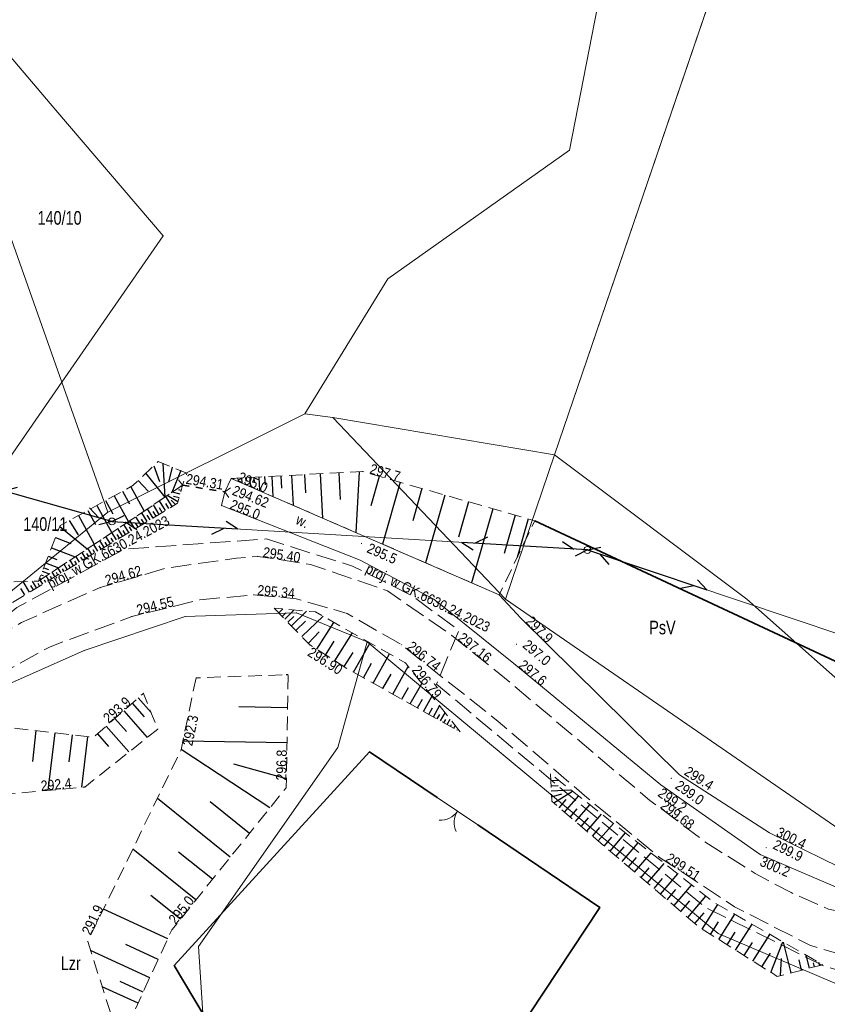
# Model space of a CAD drawing. Header units: metres. Extents: x 7423100 to 7429434, y 5527887 to 5533362.
# Tile 27 of 40: x 7427234 to 7427293, y 5531649 to 5531722. Entities that reach past the tile are written whole.
import ezdxf
from ezdxf.enums import TextEntityAlignment as Align

# ---------------------------------------------------------------- set-up
doc = ezdxf.new("R2010")
doc.units = ezdxf.units.M
doc.header["$MEASUREMENT"] = 0
for name, pattern in [('1.0_0.5', [1.5, 1, -0.5]), ('1.5_0.5', [2, 1.5, -0.5]), ('219-500', [0]), ('otkz_500', [1, 0.5, -0.5]), ('otob_500', [0]), ('sutp_500', [0])]:
    doc.linetypes.add(name, pattern=pattern)
doc.layers.get('0').update_dxf_attribs({"color": 2, "linetype": 'CONTINUOUS', "lineweight": 5})
for name, color, linetype in [('000 Inne (niezydentyfikowane)', 7, 'CONTINUOUS'), ('203-punkt graniczny', 7, 'CONTINUOUS'), ('209-oznaczenie konturu klasyfikacyjnego', 7, 'CONTINUOUS'), ('210-oznaczenie konturu użytku gruntowego', 7, 'CONTINUOUS'), ('211-numer działki ewidencyjnej', 7, 'CONTINUOUS'), ('217-kontur klasyfikacyjny', 7, 'CONTINUOUS'), ('218-kontur użytku gruntowego', 7, 'CONTINUOUS'), ('219-działka ewidencyjna', 7, 'CONTINUOUS'), ('brama', 7, 'CONTINUOUS'), ('jezdnia', 7, 'CONTINUOUS'), ('ogrodzenie trwałe', 7, 'CONTINUOUS'), ('pikieta naturalna', 7, 'CONTINUOUS'), ('pikieta naturalna-Atr2', 7, 'CONTINUOUS'), ('pikieta sztuczna', 7, 'CONTINUOUS'), ('pikieta sztuczna-Atr2', 7, 'CONTINUOUS'), ('przepust', 7, 'CONTINUOUS'), ('przewód telekomunikacyjny napowietrzny', 7, 'CONTINUOUS'), ('przewód wodociągowy - ob. projektowany', 7, 'CONTINUOUS'), ('przewód wodociągowy - ob. projektowany-Atr1', 7, 'CONTINUOUS'), ('rów przydrożny (poligon)', 7, 'CONTINUOUS'), ('rów przydrożny (poligon)-Atr17', 7, 'CONTINUOUS'), ('skarpa nieumocniona', 7, 'CONTINUOUS'), ('słup przewodów napowietrznych', 7, 'CONTINUOUS')]:
    doc.layers.add(name, color=color, linetype=linetype)
doc.styles.get("Standard").update_dxf_attribs({"font": 'Working1250.shx', "width": 0.75})
doc.linetypes.add('902-500', pattern='A,3.75,0,[1,ksztalty.shx,S=0.5,R=0,X=0,Y=0],3.75', length=7.5)

# ---------------------------------------------------------------- blocks, each defined once
blk = doc.blocks.new('203')
at = {"linetype": 'Continuous', "lineweight": 0}
h = blk.add_hatch(color=0, dxfattribs=at)
edge = h.paths.add_edge_path()
edge.add_arc((0, 0), 0.045, 0, 360)
blk = doc.blocks.new('PW01')
at = {"linetype": 'Continuous', "lineweight": 13}
h = blk.add_hatch(color=0, dxfattribs=at)
edge = h.paths.add_edge_path()
edge.add_arc((0, 0), 0.045, 0, 360)
blk = doc.blocks.new('US15')
at = {"color": 0, "linetype": 'Continuous', "lineweight": 13}
blk.add_circle((0, 0), 0.25, dxfattribs=at)
blk = doc.blocks.new('IB05')
at = {"color": 0, "linetype": 'Continuous', "lineweight": 13}
for q in [(0.354, 0.354), (0.354, -0.354)]:
    blk.add_line((0, 0), q, dxfattribs=at)
blk = doc.blocks.new('OK02')
at = {"color": 0, "linetype": 'Continuous', "lineweight": 0}
for centre, start, end in [((-1.5, 0), 0, 60), ((1.5, 0), 120, 180)]:
    blk.add_arc(centre, 1.5, start, end, dxfattribs=at)
blk = doc.blocks.new('SUTP')
at = {"color": 0, "linetype": 'Continuous'}
for p, q in [((0, 0), (0.866, 0.5)), ((0, 0), (9.232, 0)), ((1.866, -0.5), (1, 0)), ((7.366, -0.5), (8.232, 0)), ((9.232, 0), (8.366, 0.5))]:
    blk.add_line(p, q, dxfattribs=at)

msp = doc.modelspace()

# ---------------------------------------------------------------- linework, layer by layer
at = {"layer": '000 Inne (niezydentyfikowane)', "color": 7, "linetype": 'Continuous', "lineweight": 25, "flags": 128}
for points in [[(7427243.57, 5531688.88), (7427243.98, 5531687.73)], [(7427244.22, 5531689.05), (7427244.38, 5531686.58)], [(7427242.98, 5531688.32), (7427244.38, 5531686.58)], [(7427244.91, 5531688.78), (7427244.64, 5531687.68)], [(7427245.54, 5531688.52), (7427244.88, 5531686.92)], [(7427251.7, 5531688.08), (7427251.73, 5531687.47)], [(7427252.23, 5531688.1), (7427252.31, 5531686.62)], [(7427252.88, 5531688.14), (7427252.93, 5531687.23)], [(7427253.67, 5531688.18), (7427253.78, 5531685.98)], [(7427254.63, 5531688.23), (7427254.7, 5531686.89)], [(7427255.78, 5531688.29), (7427255.95, 5531685.04)], [(7427257.13, 5531688.36), (7427257.23, 5531686.4)], [(7427258.63, 5531688.44), (7427258.38, 5531683.98)], [(7427260.1, 5531688.1), (7427259.48, 5531685.94)], [(7427242.43, 5531687.8), (7427243.16, 5531687.02)], [(7427245.64, 5531687.34), (7427245.55, 5531687.37)], [(7427249.42, 5531687.96), (7427249.42, 5531687.87)], [(7427249.71, 5531687.97), (7427249.72, 5531687.86)], [(7427250.01, 5531687.99), (7427250.03, 5531687.61)], [(7427250.3, 5531688.01), (7427250.32, 5531687.74)], [(7427250.6, 5531688.02), (7427250.64, 5531687.34)], [(7427250.9, 5531688.04), (7427250.92, 5531687.62)], [(7427251.26, 5531688.05), (7427251.31, 5531687.05)], [(7427261.64, 5531687.66), (7427260.34, 5531683.13)], [(7427240.66, 5531686.66), (7427241.7, 5531684.77)], [(7427241.27, 5531687), (7427241.78, 5531686.08)], [(7427241.88, 5531687.33), (7427242.86, 5531685.54)], [(7427244.91, 5531685.88), (7427244.46, 5531686.63)], [(7427245.34, 5531686.23), (7427244.55, 5531686.69)], [(7427245.49, 5531686.8), (7427244.93, 5531686.95)], [(7427245.42, 5531686.52), (7427245.02, 5531686.63)], [(7427245.57, 5531687.07), (7427245.4, 5531687.11)], [(7427263.24, 5531687.2), (7427262.57, 5531684.83)], [(7427264.92, 5531686.72), (7427263.5, 5531681.76)], [(7427239.38, 5531685.97), (7427240.48, 5531683.96)], [(7427240.03, 5531686.32), (7427240.56, 5531685.34)], [(7427243.96, 5531685.31), (7427243.54, 5531686.01)], [(7427244.42, 5531685.59), (7427243.99, 5531686.31)], [(7427244.66, 5531685.73), (7427244.44, 5531686.1)], [(7427245.16, 5531686.03), (7427244.85, 5531686.36)], [(7427266.66, 5531686.23), (7427265.92, 5531683.63)], [(7427238.04, 5531685.23), (7427239.2, 5531683.12)], [(7427238.72, 5531685.6), (7427239.29, 5531684.57)], [(7427243.07, 5531684.78), (7427242.68, 5531685.43)], [(7427243.29, 5531684.91), (7427243.09, 5531685.24)], [(7427243.51, 5531685.04), (7427243.1, 5531685.71)], [(7427243.73, 5531685.17), (7427243.53, 5531685.51)], [(7427244.19, 5531685.45), (7427243.98, 5531685.8)], [(7427268.43, 5531685.72), (7427266.88, 5531680.29)], [(7427270.08, 5531685.25), (7427269.27, 5531682.43)], [(7427237.35, 5531684.85), (7427238.01, 5531683.81)], [(7427241.73, 5531683.97), (7427241.38, 5531684.56)], [(7427242.18, 5531684.24), (7427241.82, 5531684.85)], [(7427242.41, 5531684.38), (7427242.22, 5531684.68)], [(7427242.63, 5531684.51), (7427242.26, 5531685.14)], [(7427242.86, 5531684.65), (7427242.67, 5531684.97)], [(7427271.03, 5531684.98), (7427270.22, 5531682.14)], [(7427236.67, 5531684.42), (7427238.67, 5531682.77)], [(7427240.83, 5531683.43), (7427240.5, 5531683.98)], [(7427241.05, 5531683.57), (7427240.89, 5531683.84)], [(7427241.28, 5531683.7), (7427240.94, 5531684.27)], [(7427241.5, 5531683.84), (7427241.33, 5531684.12)], [(7427241.96, 5531684.11), (7427241.78, 5531684.4)], [(7427236.36, 5531683.62), (7427237.49, 5531683.18)], [(7427239.47, 5531682.62), (7427239.18, 5531683.11)], [(7427239.93, 5531682.89), (7427239.62, 5531683.4)], [(7427240.15, 5531683.03), (7427240, 5531683.28)], [(7427240.38, 5531683.16), (7427240.06, 5531683.69)], [(7427240.6, 5531683.3), (7427240.44, 5531683.56)], [(7427236.06, 5531682.86), (7427237.79, 5531682.19)], [(7427238.57, 5531682.08), (7427238.3, 5531682.53)], [(7427238.8, 5531682.21), (7427238.66, 5531682.44)], [(7427239.02, 5531682.35), (7427238.74, 5531682.82)], [(7427239.25, 5531682.48), (7427239.11, 5531682.72)], [(7427239.7, 5531682.76), (7427239.55, 5531683)], [(7427235.63, 5531681.76), (7427236.58, 5531681.39)], [(7427235.82, 5531682.24), (7427236.46, 5531681.99)], [(7427237.22, 5531681.27), (7427236.99, 5531681.66)], [(7427237.44, 5531681.4), (7427237.33, 5531681.6)], [(7427237.67, 5531681.54), (7427237.43, 5531681.95)], [(7427237.9, 5531681.67), (7427237.77, 5531681.88)], [(7427238.12, 5531681.81), (7427237.86, 5531682.24)], [(7427238.35, 5531681.94), (7427238.22, 5531682.16)], [(7427235.29, 5531680.88), (7427235.45, 5531680.82)], [(7427235.39, 5531681.14), (7427235.9, 5531680.94)], [(7427235.49, 5531681.4), (7427235.84, 5531681.27)], [(7427236.32, 5531680.73), (7427236.11, 5531681.08)], [(7427236.54, 5531680.86), (7427236.43, 5531681.04)], [(7427236.77, 5531681), (7427236.55, 5531681.37)], [(7427236.99, 5531681.13), (7427236.88, 5531681.32)], [(7427234.46, 5531679.61), (7427233.99, 5531680.39)], [(7427234.96, 5531679.91), (7427234.67, 5531680.41)], [(7427235.19, 5531680.05), (7427235.08, 5531680.23)], [(7427235.19, 5531680.62), (7427235.32, 5531680.56)], [(7427235.42, 5531680.18), (7427235.23, 5531680.5)], [(7427235.64, 5531680.32), (7427235.54, 5531680.48)], [(7427235.87, 5531680.46), (7427235.67, 5531680.79)], [(7427236.09, 5531680.59), (7427235.99, 5531680.76)], [(7427234.1, 5531679.4), (7427233.81, 5531679.88)], [(7427234.74, 5531679.78), (7427234.55, 5531680.09)], [(7427252.74, 5531678.08), (7427253.04, 5531678.38)], [(7427252.99, 5531677.82), (7427253.25, 5531678.08)], [(7427253.17, 5531677.63), (7427253.87, 5531678.3)], [(7427253.66, 5531677.13), (7427254.78, 5531678.21)], [(7427253.39, 5531677.41), (7427253.83, 5531677.83)], [(7427253.99, 5531676.78), (7427254.7, 5531677.47)], [(7427254.42, 5531676.34), (7427255.98, 5531677.84)], [(7427255.52, 5531675.41), (7427256.78, 5531677.39)], [(7427254.9, 5531675.84), (7427255.7, 5531676.69)], [(7427256.84, 5531674.57), (7427258.14, 5531676.61)], [(7427256.17, 5531674.99), (7427256.81, 5531676)], [(7427258.22, 5531673.73), (7427259.43, 5531675.88)], [(7427257.52, 5531674.14), (7427258.18, 5531675.18)], [(7427259.66, 5531672.93), (7427260.86, 5531675.07)], [(7427258.94, 5531673.33), (7427259.54, 5531674.4)], [(7427261.09, 5531672.13), (7427262.22, 5531674.16)], [(7427253.42, 5531673.54), (7427253.28, 5531673.55)], [(7427260.37, 5531672.53), (7427260.97, 5531673.6)], [(7427262.38, 5531671.41), (7427263.22, 5531672.9)], [(7427261.77, 5531671.75), (7427262.26, 5531672.62)], [(7427241.97, 5531671.45), (7427242.85, 5531670.45)], [(7427242.42, 5531671.85), (7427243.37, 5531670.78)], [(7427262.91, 5531671.11), (7427263.27, 5531671.75)], [(7427263.36, 5531670.86), (7427263.97, 5531671.96)], [(7427241.36, 5531670.91), (7427243.09, 5531668.95)], [(7427253.38, 5531671.12), (7427249.81, 5531671.18)], [(7427263.75, 5531670.64), (7427264.01, 5531671.11)], [(7427264.08, 5531670.46), (7427264.53, 5531671.26)], [(7427264.61, 5531670.16), (7427264.93, 5531670.75)], [(7427240.71, 5531670.34), (7427241.56, 5531669.38)], [(7427264.36, 5531670.3), (7427264.56, 5531670.64)], [(7427264.85, 5531670.03), (7427264.98, 5531670.27)], [(7427265.09, 5531669.89), (7427265.31, 5531670.28)], [(7427234.92, 5531669.45), (7427234.66, 5531667.19)], [(7427240.07, 5531669.78), (7427241.74, 5531667.88)], [(7427265.33, 5531669.75), (7427265.41, 5531669.9)], [(7427265.58, 5531669.62), (7427265.68, 5531669.81)], [(7427265.82, 5531669.48), (7427265.84, 5531669.53)], [(7427236.3, 5531669.28), (7427235.8, 5531665.06)], [(7427237.57, 5531669.13), (7427237.34, 5531667.16)], [(7427238.7, 5531669), (7427238.27, 5531665.29)], [(7427239.43, 5531669.22), (7427240.25, 5531668.28)], [(7427253.34, 5531668.55), (7427245.7, 5531668.68)], [(7427252.09, 5531663.78), (7427245.57, 5531668.05)], [(7427253.29, 5531665.91), (7427249.43, 5531666.98)], [(7427272.68, 5531665.78), (7427273.26, 5531665.81)], [(7427272.7, 5531665.39), (7427273.22, 5531665.41)], [(7427272.72, 5531665.03), (7427274.15, 5531665.1)], [(7427272.9, 5531664.14), (7427274.28, 5531665.01)], [(7427249.18, 5531660.16), (7427243.83, 5531664.47)], [(7427272.74, 5531664.59), (7427273.51, 5531664.8)], [(7427273.31, 5531663.79), (7427273.81, 5531664.39)], [(7427273.7, 5531663.46), (7427274.73, 5531664.65)], [(7427250.58, 5531661.91), (7427247.71, 5531664.22)], [(7427274.1, 5531663.11), (7427274.62, 5531663.72)], [(7427274.51, 5531662.77), (7427275.56, 5531664)], [(7427274.91, 5531662.42), (7427275.45, 5531663.05)], [(7427275.33, 5531662.07), (7427276.41, 5531663.33)], [(7427275.75, 5531661.71), (7427276.29, 5531662.35)], [(7427276.17, 5531661.35), (7427277.28, 5531662.64)], [(7427276.6, 5531660.98), (7427277.16, 5531661.64)], [(7427277.04, 5531660.61), (7427278.17, 5531661.94)], [(7427246.66, 5531657.03), (7427242.02, 5531660.76)], [(7427277.48, 5531660.23), (7427278.06, 5531660.91)], [(7427277.93, 5531659.85), (7427279.09, 5531661.22)], [(7427247.87, 5531658.54), (7427245.38, 5531660.54)], [(7427278.38, 5531659.46), (7427278.97, 5531660.15)], [(7427278.84, 5531659.07), (7427280.04, 5531660.47)], [(7427279.31, 5531658.67), (7427279.91, 5531659.38)], [(7427279.78, 5531658.27), (7427281.01, 5531659.71)], [(7427280.26, 5531657.86), (7427280.88, 5531658.59)], [(7427280.74, 5531657.45), (7427282, 5531658.93)], [(7427281.23, 5531657.03), (7427281.87, 5531657.78)], [(7427281.73, 5531656.61), (7427283.02, 5531658.12)], [(7427245.52, 5531655.61), (7427243.36, 5531657.35)], [(7427282.74, 5531655.74), (7427284.07, 5531657.3)], [(7427244.59, 5531654.18), (7427239.88, 5531656.36)], [(7427282.23, 5531656.18), (7427282.89, 5531656.95)], [(7427283.8, 5531654.88), (7427284.94, 5531656.69)], [(7427283.26, 5531655.3), (7427283.93, 5531656.09)], [(7427285.01, 5531654.12), (7427286.18, 5531655.98)], [(7427284.4, 5531654.5), (7427284.98, 5531655.42)], [(7427286.25, 5531653.34), (7427287.45, 5531655.25)], [(7427285.62, 5531653.73), (7427286.22, 5531654.67)], [(7427287.52, 5531652.54), (7427288.76, 5531654.5)], [(7427243.89, 5531652.66), (7427241.52, 5531653.75)], [(7427286.88, 5531652.94), (7427287.49, 5531653.91)], [(7427288.84, 5531651.71), (7427289.7, 5531653.96)], [(7427290.33, 5531651.68), (7427289.76, 5531653.92)], [(7427243.27, 5531651.31), (7427238.93, 5531653.31)], [(7427288.18, 5531652.13), (7427288.8, 5531653.12)], [(7427289.54, 5531651.48), (7427289.62, 5531652.72)], [(7427291.66, 5531652.02), (7427291.41, 5531652.97)], [(7427291.09, 5531651.88), (7427290.9, 5531652.63)], [(7427292.04, 5531652.12), (7427291.96, 5531652.41)], [(7427292.42, 5531652.21), (7427292.36, 5531652.43)], [(7427242.41, 5531649.45), (7427239.78, 5531650.66)], [(7427242.79, 5531650.27), (7427241.1, 5531651.04)]]:
    msp.add_lwpolyline(points, dxfattribs=at)
at = {"layer": '217-kontur klasyfikacyjny', "color": 92, "linetype": 'Continuous', "lineweight": 18, "flags": 128}
for points in [[(7427272.97, 5531689.67), (7427292.23, 5531746.14)], [(7427276.12, 5531722.55), (7427274.06, 5531712.02)], [(7427274.06, 5531712.02), (7427276.12, 5531722.55)], [(7427274.06, 5531712.02), (7427260.73, 5531702.58)], [(7427260.73, 5531702.58), (7427274.06, 5531712.02)], [(7427260.73, 5531702.58), (7427254.64, 5531692.69)], [(7427254.64, 5531692.69), (7427260.73, 5531702.58)], [(7427240.19, 5531685.48), (7427254.64, 5531692.69)], [(7427254.64, 5531692.69), (7427256.69, 5531692.41)], [(7427256.69, 5531692.41), (7427272.97, 5531689.67)], [(7427256.69, 5531692.41), (7427269.37, 5531679.1)], [(7427272.97, 5531689.67), (7427256.69, 5531692.41)], [(7427287.08, 5531679.1), (7427272.97, 5531689.67)], [(7427229.42, 5531676.68), (7427240.19, 5531685.48)], [(7427269.37, 5531679.1), (7427298.57, 5531658.96)], [(7427296.78, 5531670.49), (7427287.08, 5531679.1)], [(7427254.04, 5531678.08), (7427245.88, 5531677.82)], [(7427259.22, 5531675.95), (7427254.04, 5531678.08)], [(7427245.88, 5531677.82), (7427238.46, 5531675.32)], [(7427257.07, 5531668.22), (7427259.22, 5531675.95)], [(7427259.22, 5531675.95), (7427257.07, 5531668.22)], [(7427284.96, 5531654.57), (7427259.22, 5531675.95)], [(7427238.46, 5531675.32), (7427229.37, 5531671.3)], [(7427246.85, 5531653.61), (7427257.07, 5531668.22)], [(7427257.07, 5531668.22), (7427246.85, 5531653.61)], [(7427295.83, 5531649.95), (7427284.96, 5531654.57)], [(7427247.45, 5531644.2), (7427246.85, 5531653.61)], [(7427246.85, 5531653.61), (7427247.45, 5531644.2)]]:
    msp.add_lwpolyline(points, dxfattribs=at)
at = {"layer": '218-kontur użytku gruntowego', "color": 3, "linetype": 'Continuous', "lineweight": 18, "flags": 128}
for points in [[(7427286.53, 5531729.43), (7427272.97, 5531689.67)], [(7427272.97, 5531689.67), (7427286.53, 5531729.43)], [(7427276.12, 5531722.55), (7427274.06, 5531712.02)], [(7427274.06, 5531712.02), (7427276.12, 5531722.55)], [(7427274.06, 5531712.02), (7427260.73, 5531702.58)], [(7427260.73, 5531702.58), (7427274.06, 5531712.02)], [(7427260.73, 5531702.58), (7427254.64, 5531692.69)], [(7427254.64, 5531692.69), (7427260.73, 5531702.58)], [(7427240.19, 5531685.48), (7427254.64, 5531692.69)], [(7427254.64, 5531692.69), (7427240.19, 5531685.48)], [(7427254.64, 5531692.69), (7427256.69, 5531692.41)], [(7427256.69, 5531692.41), (7427254.64, 5531692.69)], [(7427256.69, 5531692.41), (7427269.37, 5531679.1)], [(7427269.37, 5531679.1), (7427256.69, 5531692.41)], [(7427272.97, 5531689.67), (7427287.08, 5531679.1)], [(7427287.08, 5531679.1), (7427272.97, 5531689.67)], [(7427229.42, 5531676.68), (7427240.19, 5531685.48)], [(7427240.19, 5531685.48), (7427229.42, 5531676.68)], [(7427269.37, 5531679.1), (7427298.57, 5531658.96)], [(7427298.57, 5531658.96), (7427269.37, 5531679.1)], [(7427287.08, 5531679.1), (7427296.78, 5531670.49)], [(7427296.78, 5531670.49), (7427287.08, 5531679.1)], [(7427254.04, 5531678.08), (7427245.88, 5531677.82)], [(7427245.88, 5531677.82), (7427254.04, 5531678.08)], [(7427259.22, 5531675.95), (7427254.04, 5531678.08)], [(7427254.04, 5531678.08), (7427259.22, 5531675.95)], [(7427245.88, 5531677.82), (7427238.46, 5531675.32)], [(7427238.46, 5531675.32), (7427245.88, 5531677.82)], [(7427259.22, 5531675.95), (7427257.07, 5531668.22)], [(7427257.07, 5531668.22), (7427259.22, 5531675.95)], [(7427284.96, 5531654.57), (7427259.22, 5531675.95)], [(7427259.22, 5531675.95), (7427284.96, 5531654.57)], [(7427238.46, 5531675.32), (7427229.37, 5531671.3)], [(7427229.37, 5531671.3), (7427238.46, 5531675.32)], [(7427257.07, 5531668.22), (7427246.85, 5531653.61)], [(7427246.85, 5531653.61), (7427257.07, 5531668.22)], [(7427295.83, 5531649.95), (7427284.96, 5531654.57)], [(7427284.96, 5531654.57), (7427295.83, 5531649.95)], [(7427246.85, 5531653.61), (7427247.45, 5531644.2)], [(7427247.45, 5531644.2), (7427246.85, 5531653.61)]]:
    msp.add_lwpolyline(points, dxfattribs=at)
at = {"layer": '219-działka ewidencyjna', "color": 7, "linetype": '219-500', "lineweight": 18, "flags": 128}
for points in [[(7427286.53, 5531729.43), (7427272.97, 5531689.67)], [(7427231.56, 5531720.6), (7427236.38, 5531714.95)], [(7427229.28, 5531716.27), (7427236.82, 5531695)], [(7427236.38, 5531714.95), (7427244.26, 5531705.74)], [(7427236.82, 5531695), (7427244.26, 5531705.74)], [(7427236.82, 5531695), (7427229.61, 5531684.58)], [(7427240.19, 5531685.48), (7427236.82, 5531695)], [(7427240.19, 5531685.48), (7427254.64, 5531692.69)], [(7427254.64, 5531692.69), (7427256.69, 5531692.41)], [(7427256.69, 5531692.41), (7427269.37, 5531679.1)], [(7427269.37, 5531679.1), (7427272.97, 5531689.67)], [(7427229.42, 5531676.68), (7427240.19, 5531685.48)], [(7427269.37, 5531679.1), (7427298.57, 5531658.96)], [(7427245.88, 5531677.82), (7427254.04, 5531678.08)], [(7427254.04, 5531678.08), (7427259.22, 5531675.95)], [(7427238.46, 5531675.32), (7427245.88, 5531677.82)], [(7427259.22, 5531675.95), (7427284.96, 5531654.57)], [(7427229.37, 5531671.3), (7427238.46, 5531675.32)], [(7427284.96, 5531654.57), (7427295.83, 5531649.95)]]:
    msp.add_lwpolyline(points, dxfattribs=at)
at = {"layer": 'brama', "color": 7, "linetype": 'otob_500', "lineweight": 18, "flags": 128}
msp.add_lwpolyline([(7427267.33, 5531662.54), (7427264.36, 5531664.53)], dxfattribs=at)
at = {"layer": 'jezdnia', "color": 7, "linetype": '1.5_0.5', "lineweight": 18, "flags": 128}
msp.add_lwpolyline([(7427308.46, 5531660.6), (7427305.81, 5531657.73), (7427302.93, 5531656.31), (7427299.71, 5531655.52), (7427296.34, 5531655.69), (7427293.05, 5531656.35), (7427290.31, 5531657.56), (7427287.69, 5531658.96), (7427284, 5531661.29), (7427279.96, 5531664.33), (7427269.3, 5531673.32), (7427265.41, 5531676.44), (7427260.71, 5531679.7), (7427255.07, 5531681.64), (7427251.2, 5531682.23), (7427249.64, 5531682.09), (7427244.51, 5531681.38), (7427239.63, 5531679.94), (7427233.86, 5531677.38), (7427228.53, 5531674.32), (7427221.66, 5531668.88), (7427217.2, 5531665.35), (7427212.13, 5531659.94), (7427209.28, 5531655.52), (7427206.34, 5531649.12), (7427205.61, 5531647.19), (7427204.61, 5531643.99), (7427204.52, 5531643.2), (7427203.06, 5531635.76), (7427200.8, 5531624.91), (7427199.89, 5531621.07), (7427198.94, 5531617.57), (7427197.98, 5531613.93), (7427196.92, 5531610.17), (7427195.99, 5531607.16), (7427194.93, 5531603.97), (7427194.44, 5531602.83), (7427194.18, 5531602.09), (7427192.76, 5531598.41), (7427187.78, 5531586.91), (7427187.44, 5531586.39), (7427185.94, 5531582.9), (7427180.49, 5531571.11), (7427172.64, 5531553.48), (7427162.39, 5531533.03), (7427157.36, 5531524.38), (7427152.88, 5531516.83), (7427150.15, 5531512.08), (7427147.32, 5531507.03), (7427145.14, 5531502.96), (7427142.63, 5531497.97), (7427140.66, 5531494.08), (7427136.49, 5531485.27), (7427134.2, 5531480.75), (7427130.56, 5531481.5), (7427128.14, 5531481.2), (7427126, 5531476.17), (7427127.51, 5531474.28), (7427128.64, 5531473.55), (7427129.42, 5531472.77), (7427129.92, 5531472.07), (7427130.14, 5531471.38), (7427127.97, 5531466.05), (7427126.21, 5531461.6), (7427124.05, 5531456.42), (7427121.96, 5531451.3), (7427119.93, 5531446.59), (7427115.33, 5531435.8), (7427113.28, 5531431.28), (7427110.58, 5531425.67), (7427108.37, 5531421.14), (7427107.45, 5531419.5), (7427105.8, 5531416.31), (7427103.7, 5531412.43), (7427101.5, 5531408.62), (7427097.66, 5531401.8), (7427096.13, 5531398.9), (7427094.93, 5531396.6), (7427092.97, 5531392.54), (7427089.43, 5531384.88), (7427084.23, 5531373.43), (7427076.28, 5531355.82), (7427070.21, 5531343.5), (7427069.04, 5531341.47), (7427067.17, 5531339.72), (7427063.14, 5531338.16), (7427057.49, 5531338.47), (7427053.68, 5531340.22), (7427048.22, 5531342.47), (7427036.6, 5531348.35), (7427028.49, 5531352.44), (7427025.25, 5531353.92), (7427020.75, 5531355.96), (7427017.88, 5531357.17), (7427015.72, 5531358.1), (7427013.84, 5531358.88), (7427007.22, 5531361.47), (7427001.57, 5531363.55), (7427000.1, 5531364.08), (7426991.21, 5531366.79), (7426984.05, 5531369.03), (7426983, 5531369.38), (7426978.59, 5531371.18), (7426978.01, 5531371.36), (7426976.18, 5531372.48), (7426975.47, 5531372.88), (7426974.41, 5531373.7), (7426972.59, 5531375.63), (7426971.24, 5531378.66), (7426971.39, 5531383.67), (7426972.46, 5531388.05), (7426968.16, 5531383.93), (7426964.82, 5531381.84), (7426962.06, 5531380.9), (7426965.41, 5531378.95), (7426967.9, 5531376.19), (7426968.43, 5531375.45), (7426971.95, 5531371.57), (7426972.57, 5531370.82), (7426973.78, 5531370.41), (7426975.16, 5531369.51), (7426976.86, 5531368.75), (7426979.57, 5531367.58), (7426981.78, 5531366.8), (7426983.19, 5531366.27), (7426988.05, 5531364.76), (7426993.22, 5531362.92), (7426994.19, 5531362.95), (7426996.24, 5531362.29), (7426999.27, 5531361.38), (7427008.56, 5531357.95), (7427014.54, 5531355.6), (7427016.75, 5531354.75), (7427017.66, 5531354.48), (7427024.16, 5531351.44), (7427027.29, 5531349.82), (7427047.27, 5531339.81), (7427052.42, 5531337.41), (7427059.33, 5531334.09), (7427060.78, 5531332.65), (7427066.98, 5531332.41), (7427067.36, 5531334.25), (7427068.54, 5531336.29), (7427070.85, 5531339.16), (7427072.56, 5531341.83), (7427078.96, 5531354.77), (7427080.17, 5531357.72), (7427083.88, 5531365.68), (7427084.83, 5531365.65), (7427085.49, 5531367.25), (7427084.74, 5531367.59), (7427086.78, 5531372.46), (7427091.58, 5531382.95), (7427096.17, 5531392.82), (7427097.61, 5531395.73), (7427098.93, 5531398.28), (7427101.04, 5531402.2), (7427103.16, 5531405.83), (7427104.96, 5531409.1), (7427107.84, 5531414.34), (7427110.24, 5531418.77), (7427112.27, 5531422.76), (7427114.22, 5531426.9), (7427115.87, 5531430.34), (7427118.9, 5531436.92), (7427122.23, 5531444.66), (7427123.9, 5531448.81), (7427126.06, 5531454.05), (7427128.34, 5531459.68), (7427131.51, 5531467.17), (7427134.72, 5531474.84), (7427137.6, 5531481.44), (7427140.37, 5531487.35), (7427143.24, 5531493.32), (7427145.27, 5531497.19), (7427147.92, 5531502.21), (7427151.38, 5531508.48), (7427154.9, 5531514.85), (7427160.26, 5531524), (7427164.47, 5531531.2), (7427175.14, 5531552.44), (7427183.24, 5531570.25), (7427190.06, 5531585.05), (7427192.19, 5531589.83), (7427195.24, 5531597.15), (7427196.6, 5531600.35), (7427197.49, 5531602.72), (7427198.5, 5531605.8), (7427200.52, 5531612.4), (7427201.66, 5531616.49), (7427202.47, 5531619.63), (7427203.46, 5531623.87), (7427204.96, 5531630.81), (7427205.59, 5531634.15), (7427206.39, 5531638.2), (7427207.14, 5531641.77), (7427207.73, 5531644.09), (7427209.75, 5531649.89), (7427212.14, 5531655), (7427215.28, 5531659.5), (7427219.51, 5531663.85), (7427223.35, 5531667.16), (7427226.58, 5531669.64), (7427230.9, 5531672.83), (7427235.96, 5531675.6), (7427241.95, 5531677.81), (7427246.95, 5531679.04), (7427250.9, 5531679.41), (7427254.02, 5531679.12), (7427257.74, 5531678.05), (7427261.75, 5531675.74), (7427268.82, 5531670.12), (7427275.34, 5531664.55), (7427280.67, 5531660.15), (7427286.16, 5531656.53), (7427291.7, 5531653.7), (7427297.22, 5531652.08), (7427301.86, 5531651.95), (7427307.18, 5531653.28), (7427310.17, 5531656.96), (7427311.78, 5531661.05), (7427314.19, 5531667.2), (7427322.25, 5531690.19), (7427336.63, 5531732.23), (7427342.29, 5531749.99), (7427344.96, 5531758.25), (7427347.88, 5531766.63), (7427357.66, 5531792.78), (7427362.71, 5531805.75), (7427359.73, 5531805.92), (7427355.16, 5531794.07), (7427353.4, 5531789.57), (7427350.1, 5531781.01), (7427345.43, 5531768.03), (7427339.13, 5531749.25), (7427332.38, 5531728.45), (7427328.43, 5531716.76), (7427319.66, 5531691.02), (7427311.45, 5531667.98)], close=True, dxfattribs=at)
at = {"layer": 'ogrodzenie trwałe', "color": 7, "linetype": '902-500', "lineweight": 35, "flags": 128}
for points in [[(7427271.51, 5531684.84), (7427306.22, 5531668.62), (7427314.87, 5531692.24), (7427324.13, 5531717.63), (7427323.3, 5531718.94)], [(7427264.36, 5531664.53), (7427259.4, 5531667.89), (7427245.07, 5531652.21), (7427258.48, 5531629.7)], [(7427258.48, 5531629.7), (7427262.95, 5531636.32), (7427276.28, 5531656.48), (7427267.33, 5531662.54)]]:
    msp.add_lwpolyline(points, dxfattribs=at)
at = {"layer": 'przepust', "color": 7, "linetype": 'otkz_500', "lineweight": 35, "flags": 128}
msp.add_lwpolyline([(7427245.67, 5531687.45), (7427248.78, 5531686.96)], dxfattribs=at)
at = {"layer": 'przewód telekomunikacyjny napowietrzny', "color": 30, "linetype": 'sutp_500', "lineweight": 18, "flags": 128}
for points in [[(7427240.5, 5531684.79), (7427210.85, 5531693.15)], [(7427275.37, 5531682.7), (7427240.5, 5531684.79)], [(7427309.05, 5531671.42), (7427275.37, 5531682.7)]]:
    msp.add_lwpolyline(points, dxfattribs=at)
at = {"layer": 'przewód wodociągowy - ob. projektowany', "color": 5, "linetype": '1.5_0.5', "lineweight": 18, "flags": 128}
msp.add_lwpolyline([(7427405.13, 5531862.3), (7427381.63, 5531838.45), (7427370.16, 5531808.07), (7427356.59, 5531774.11), (7427358.89, 5531765), (7427351.72, 5531761.4), (7427346.98, 5531743.93), (7427345.76, 5531731.58), (7427342.2, 5531726.3), (7427323.16, 5531670.11), (7427316.27, 5531649.19), (7427295.95, 5531651.19), (7427292.69, 5531652.2), (7427284.03, 5531656.48), (7427272.35, 5531666.12), (7427264.3, 5531672.86), (7427265.94, 5531676.8), (7427262.46, 5531679.38), (7427258.15, 5531681.51), (7427251.83, 5531683.51), (7427241.41, 5531682.76), (7427233.52, 5531678.48), (7427228.53, 5531674.32), (7427217.34, 5531665.48), (7427210.27, 5531659.12), (7427203.9, 5531661.89)], dxfattribs=at)
at = {"layer": 'rów przydrożny (poligon)', "color": 7, "linetype": 'Continuous', "lineweight": 18, "flags": 128}
msp.add_lwpolyline([(7427295.12, 5531658.83), (7427288.74, 5531661.95), (7427282.14, 5531666.2), (7427270.48, 5531677.69), (7427268.91, 5531679.41), (7427249.24, 5531687.95), (7427248.78, 5531686.96), (7427248.53, 5531685.95), (7427258.7, 5531681.96), (7427264.1, 5531679.08), (7427269.97, 5531674.37), (7427280.75, 5531665.47), (7427288.04, 5531660.35), (7427296.88, 5531656.58)], dxfattribs=at)
at = {"layer": 'skarpa nieumocniona', "color": 7, "linetype": '1.0_0.5', "lineweight": 18, "flags": 128}
for points in [[(7427235.11, 5531680.42), (7427242.13, 5531685.05), (7427245.67, 5531687.45), (7427246, 5531688.33), (7427243.89, 5531689.19), (7427242.03, 5531687.42), (7427236.7, 5531684.49)], [(7427235.11, 5531680.42), (7427242.13, 5531685.05), (7427245.67, 5531687.45), (7427246, 5531688.33), (7427243.89, 5531689.19), (7427242.03, 5531687.42), (7427236.7, 5531684.49)], [(7427249.24, 5531687.95), (7427268.91, 5531679.41), (7427271.51, 5531684.84), (7427258.89, 5531688.45)], [(7427249.24, 5531687.95), (7427268.91, 5531679.41), (7427271.51, 5531684.84), (7427258.89, 5531688.45)], [(7427245.67, 5531687.45), (7427242.13, 5531685.05), (7427235.11, 5531680.42), (7427228.37, 5531680.22), (7427222.52, 5531673.42), (7427224.92, 5531673.89), (7427245.31, 5531686.12)], [(7427245.67, 5531687.45), (7427242.13, 5531685.05), (7427235.11, 5531680.42), (7427228.37, 5531680.22), (7427222.52, 5531673.42), (7427224.92, 5531673.89), (7427245.31, 5531686.12)], [(7427252.39, 5531678.44), (7427255.01, 5531675.73), (7427257.72, 5531674.01), (7427266.04, 5531669.36), (7427262.02, 5531674.41), (7427255.43, 5531678.15)], [(7427252.39, 5531678.44), (7427255.01, 5531675.73), (7427257.72, 5531674.01), (7427266.04, 5531669.36), (7427262.02, 5531674.41), (7427255.43, 5531678.15)], [(7427246.67, 5531673.32), (7427245.57, 5531668.04), (7427238.72, 5531653.98), (7427241.09, 5531646.58), (7427244.89, 5531654.83), (7427253.28, 5531665.26), (7427253.42, 5531673.55)], [(7427246.67, 5531673.32), (7427245.57, 5531668.04), (7427238.72, 5531653.98), (7427241.09, 5531646.58), (7427244.89, 5531654.83), (7427253.28, 5531665.26), (7427253.42, 5531673.55)], [(7427226.42, 5531664.2), (7427238.5, 5531665.31), (7427243.86, 5531669.56), (7427242.8, 5531672.18), (7427239.13, 5531668.95), (7427230.25, 5531670)], [(7427226.42, 5531664.2), (7427238.5, 5531665.31), (7427243.86, 5531669.56), (7427242.8, 5531672.18), (7427239.13, 5531668.95), (7427230.25, 5531670)], [(7427272.66, 5531666.28), (7427272.76, 5531664.26), (7427283.61, 5531655), (7427289.3, 5531651.42), (7427292.64, 5531652.27), (7427284.59, 5531656.89)], [(7427272.66, 5531666.28), (7427272.76, 5531664.26), (7427283.61, 5531655), (7427289.3, 5531651.42), (7427292.64, 5531652.27), (7427284.59, 5531656.89)]]:
    msp.add_lwpolyline(points, close=True, dxfattribs=at)

# ---------------------------------------------------------------- block references
at = {"layer": '203-punkt graniczny', "color": 7, "linetype": 'Continuous', "lineweight": 18}
for p in [(7427236.38, 5531714.95), (7427244.26, 5531705.74), (7427236.82, 5531695), (7427254.64, 5531692.69), (7427256.69, 5531692.41), (7427272.97, 5531689.67), (7427240.19, 5531685.48), (7427269.37, 5531679.1), (7427254.04, 5531678.08), (7427245.88, 5531677.82), (7427259.22, 5531675.95), (7427238.46, 5531675.32), (7427284.96, 5531654.57)]:
    msp.add_blockref('203', p, dxfattribs=at)
at = {"layer": 'brama', "color": 7, "linetype": 'Continuous', "lineweight": 18, "rotation": 146.177}
msp.add_blockref('OK02', (7427265.845, 5531663.535), dxfattribs=at)
at = {"layer": 'pikieta naturalna', "color": 7, "linetype": 'Continuous', "lineweight": 13}
for p in [(7427258.89, 5531688.45), (7427249.24, 5531687.95), (7427248.53, 5531685.95), (7427258.8, 5531683.17), (7427270.48, 5531677.69), (7427270.17, 5531675.78), (7427269.97, 5531674.37), (7427242.8, 5531672.18), (7427245.57, 5531668.04), (7427281.53, 5531665.95), (7427282.14, 5531666.2), (7427238.5, 5531665.31), (7427253.28, 5531665.26), (7427280.75, 5531665.47), (7427288.74, 5531661.95), (7427288.49, 5531660.86), (7427288.04, 5531660.35), (7427244.89, 5531654.83), (7427238.72, 5531653.98)]:
    msp.add_blockref('PW01', p, dxfattribs=at)
at = {"layer": 'pikieta sztuczna', "color": 7, "linetype": 'Continuous', "lineweight": 13}
for p in [(7427245.67, 5531687.45), (7427248.78, 5531686.96), (7427251.2, 5531682.23), (7427239.63, 5531679.94), (7427250.9, 5531679.41), (7427255.43, 5531678.15), (7427241.95, 5531677.81), (7427261.75, 5531675.74), (7427265.41, 5531676.44), (7427255.01, 5531675.73), (7427262.02, 5531674.41), (7427283.36, 5531661.78), (7427280.67, 5531660.15)]:
    msp.add_blockref('PW01', p, dxfattribs=at)
at = {"layer": 'przepust', "color": 7, "linetype": 'Continuous', "lineweight": 35}
for p, rotation in [((7427245.67, 5531687.45), 171.046), ((7427248.78, 5531686.96), 351.046)]:
    msp.add_blockref('IB05', p, dxfattribs=dict(at, rotation=rotation))
at = {"layer": 'przewód telekomunikacyjny napowietrzny', "color": 30, "linetype": 'Continuous', "lineweight": 18}
for p, rotation in [((7427240.5, 5531684.79), 164.254), ((7427240.5, 5531684.79), 356.57), ((7427275.37, 5531682.7), 176.57), ((7427275.37, 5531682.7), 341.4829999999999)]:
    msp.add_blockref('SUTP', p, dxfattribs=dict(at, rotation=rotation))
at = {"layer": 'słup przewodów napowietrznych', "color": 7, "linetype": 'Continuous', "lineweight": 18}
for p in [(7427240.5, 5531684.79), (7427275.37, 5531682.7)]:
    msp.add_blockref('US15', p, dxfattribs=at)

# ---------------------------------------------------------------- texts
at = {"layer": '209-oznaczenie konturu klasyfikacyjnego', "color": 3, "linetype": 'Continuous', "lineweight": 18, "width": 0.79}
msp.add_text('PsV', height=1, dxfattribs=at).set_placement((7427279.91, 5531676.51))
at = {"layer": '210-oznaczenie konturu użytku gruntowego', "color": 3, "linetype": 'Continuous', "lineweight": 18, "width": 0.79}
msp.add_text('Lzr', height=1, dxfattribs=at).set_placement((7427236.74, 5531651.88))
at = {"layer": '211-numer działki ewidencyjnej', "color": 7, "linetype": 'Continuous', "lineweight": 18, "width": 0.79}
for s, p in [('140/10', (7427235.04, 5531706.56)), ('140/11', (7427233.99, 5531684.1))]:
    msp.add_text(s, height=1, dxfattribs=at).set_placement(p)
at = {"layer": 'pikieta naturalna-Atr2', "color": 7, "width": 0.9}
for s, rotation, p in [('297.7', 344.037, (7427259.35, 5531688.32)), ('295.0', 336.531, (7427249.65, 5531687.77)), ('295.0', 338.578, (7427249.08, 5531685.73)), ('295.5', 336.314, (7427259.13, 5531682.55)), ('297.9', 315.421, (7427270.79, 5531677.39)), ('297.0', 319.796, (7427270.56, 5531675.61)), ('297.6', 320.456, (7427270.26, 5531674.13)), ('293.9', 41.351, (7427240.26, 5531669.94)), ('296.8', 89.032, (7427253.29, 5531665.78)), ('292.4', 5.25, (7427235.31, 5531665.02)), ('299.0', 324.493, (7427281.74, 5531665.25)), ('300.4', 333.94, (7427289.16, 5531661.74)), ('299.9', 333.548, (7427288.92, 5531660.82)), ('295.0', 51.186, (7427245.17, 5531655.18)), ('291.9', 64.025, (7427238.92, 5531654.39))]:
    msp.add_text(s, height=0.75, rotation=rotation, dxfattribs=at).set_placement(p)
for s, rotation, p in [('292.3', 78.232, (7427245.65, 5531668.43)), ('299.4', 327.221, (7427282.82, 5531666.88)), ('299.2', 324.918, (7427280.91, 5531665.3)), ('300.2', 336.903, (7427288.25, 5531660.26))]:
    msp.add_text(s, height=0.75, rotation=rotation, dxfattribs=at).set_placement(p, align=Align.TOP_LEFT)
at = {"layer": 'pikieta sztuczna-Atr2', "color": 7, "width": 0.9}
for s, rotation, p in [('294.31', 350.698, (7427245.88, 5531687.56)), ('294.62', 338.682, (7427249.25, 5531686.77)), ('295.40', 351.331, (7427251.53, 5531682.18)), ('294.62', 16.44, (7427240.12, 5531680.08)), ('295.34', 354.69, (7427251.13, 5531679.39)), ('294.55', 13.82, (7427242.41, 5531677.92)), ('297.16', 321.268, (7427265.81, 5531676.12)), ('296.74', 321.518, (7427262.08, 5531675.48)), ('296.79', 308.521, (7427262.45, 5531673.87)), ('299.68', 323.039, (7427280.66, 5531663.8)), ('299.51', 326.6, (7427281.04, 5531659.9))]:
    msp.add_text(s, height=0.75, rotation=rotation, dxfattribs=at).set_placement(p)
msp.add_text('296.90', height=0.75, rotation=327.597, dxfattribs=at).set_placement((7427255.18, 5531675.62), align=Align.TOP_LEFT)
at = {"layer": 'przewód wodociągowy - ob. projektowany-Atr1', "color": 5, "width": 0.9}
for rotation, p in [(28.478, (7427236.03, 5531679.84)), (333.701, (7427259.04, 5531681.07))]:
    msp.add_text('proj. w GK.6630.24.2023', height=0.75, rotation=rotation, dxfattribs=at).set_placement(p)
at = {"layer": 'rów przydrożny (poligon)-Atr17', "color": 7, "width": 0.9}
msp.add_text('w.', height=0.75, rotation=334.742, dxfattribs=at).set_placement((7427253.91, 5531684.65))

doc.saveas('drawing.dxf')
